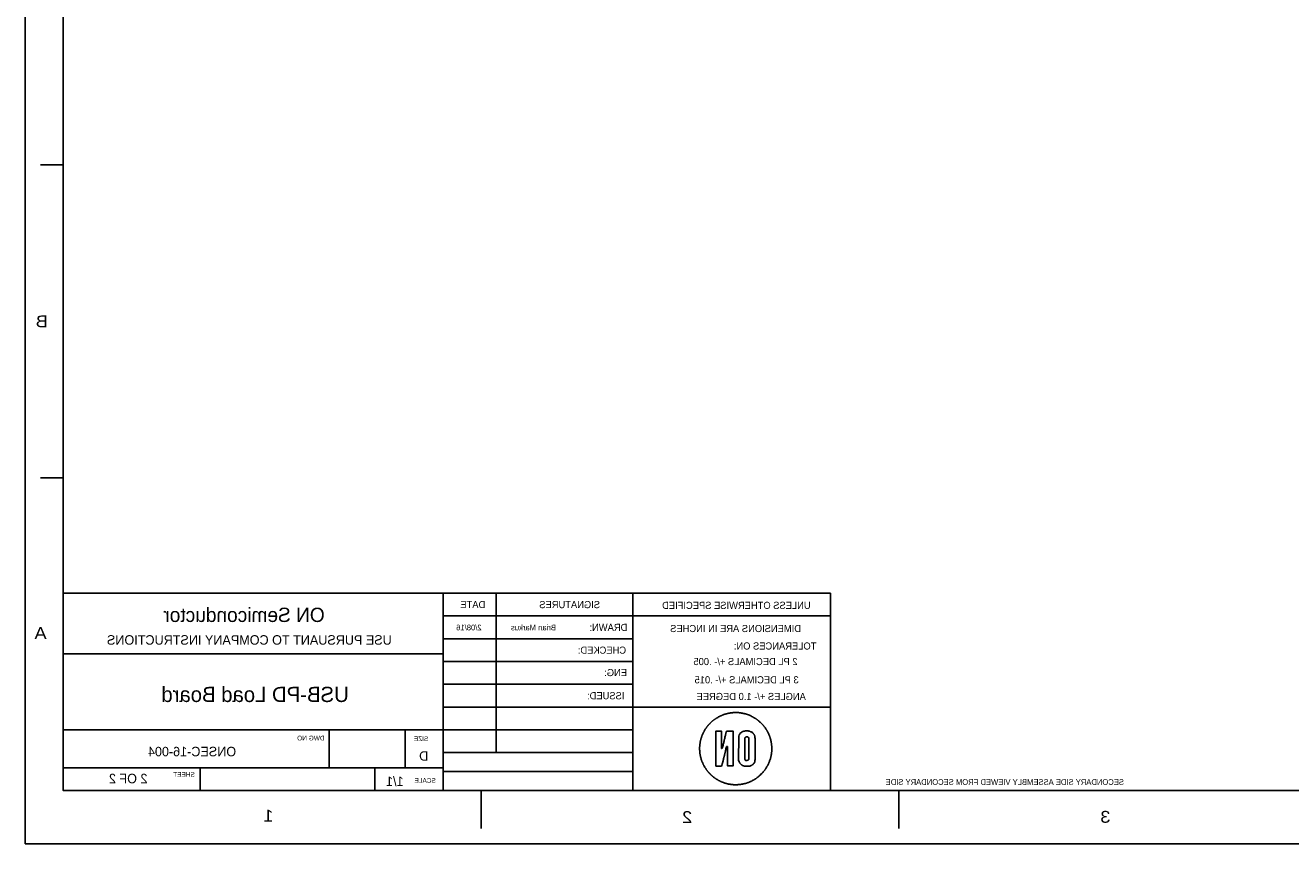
# Model space of a CAD drawing. Extents: x -8273 to 25727, y -13848 to 8152.
# Tile 1 of 3: x -8273 to 8387, y -13848 to -3070. Entities that reach past the tile are written whole.
import ezdxf
from ezdxf.enums import TextEntityAlignment as Align

# ---------------------------------------------------------------- set-up
doc = ezdxf.new("R2010")
doc.units = 0
for name, color, linetype in [('DF_OUTLINE_REVERSE', 92, 'CONTINUOUS'), ('DF_TITLE_BLOCK_REVERSE', 200, 'CONTINUOUS'), ('DF_TITLE_DATA_REVERSE', 103, 'CONTINUOUS'), ('PG_ASSEMBLY_BOTTOM', 254, 'CONTINUOUS')]:
    doc.layers.add(name, color=color, linetype=linetype)

msp = doc.modelspace()

# ---------------------------------------------------------------- linework, layer by layer
at = {"layer": 'DF_OUTLINE_REVERSE'}
for points in [[(25727, -13848), (-8273, -13848), (-8273, 8152), (25727, 8152)], [(25227, -13148), (-7773, -13148), (-7773, 7452), (25227, 7452)]]:
    msp.add_lwpolyline(points, close=True, dxfattribs=at)
for points in [[(-8073, -4908), (-7773, -4908)], [(-8073, -9028), (-7773, -9028)], [(-2273, -13148), (-2273, -13648)], [(3227, -13148), (3227, -13648)]]:
    msp.add_lwpolyline(points, dxfattribs=at)
at = {"layer": 'DF_TITLE_BLOCK_REVERSE'}
for points in [[(2327, -10548), (-7773, -10548)], [(-2773, -13148), (-2773, -10548)], [(-2073, -11948), (-2073, -10548)], [(-273, -10948), (-273, -10548)], [(2327, -13148), (2327, -10548)], [(2327, -10848), (-2773, -10848)], [(-273, -10948), (-273, -11948)], [(-2073, -11148), (-2773, -11148)], [(-273, -11148), (-2073, -11148)], [(-2773, -11348), (-7773, -11348)], [(-2073, -11448), (-2773, -11448)], [(-273, -11448), (-2073, -11448)], [(-2073, -11748), (-2773, -11748)], [(-273, -11748), (-2073, -11748)], [(-2073, -11948), (-2073, -12048)], [(-273, -11948), (-273, -12048)], [(-2773, -12048), (-2773, -12148)], [(2327, -12048), (-2773, -12048)], [(-2073, -12048), (-2073, -12648)], [(-273, -12048), (-273, -13148)], [(-2773, -12348), (-7773, -12348)], [(-4273, -12848), (-4273, -12348)], [(-3273, -12848), (-3273, -12348)], [(-273, -12348), (-2773, -12348)], [(-273, -12648), (-2773, -12648)], [(-2073, -12648), (-2023, -12648)], [(-7773, -12848), (-2773, -12848)], [(-5973, -12848), (-5973, -13148)], [(-3673, -12848), (-3673, -13148)], [(-273, -12898), (-2773, -12898)]]:
    msp.add_lwpolyline(points, dxfattribs=at)
at = {"layer": 'DF_TITLE_DATA_REVERSE'}
for points in [[(1112, -12121), (1116, -12121), (1120, -12122), (1123, -12122), (1127, -12123), (1132, -12123), (1136, -12124), (1141, -12125), (1146, -12125), (1155, -12127), (1159, -12127), (1163, -12128), (1166, -12129), (1169, -12129), (1171, -12130), (1172, -12130), (1173, -12131), (1174, -12131), (1174, -12132), (1175, -12132), (1176, -12132), (1177, -12132), (1178, -12132), (1179, -12132), (1181, -12132), (1184, -12133), (1187, -12133), (1190, -12134), (1194, -12135), (1198, -12136), (1202, -12137), (1206, -12138), (1211, -12139), (1220, -12142), (1225, -12143), (1230, -12145), (1235, -12147), (1240, -12148), (1244, -12150), (1248, -12151), (1251, -12152), (1258, -12155), (1261, -12156), (1264, -12157), (1267, -12159), (1270, -12160), (1273, -12161), (1275, -12162), (1277, -12163), (1280, -12165), (1281, -12166), (1283, -12166), (1284, -12167), (1284, -12168), (1285, -12168), (1286, -12169), (1286, -12170), (1287, -12170), (1288, -12171), (1289, -12171), (1290, -12172), (1291, -12173), (1292, -12173), (1294, -12174), (1298, -12175), (1301, -12177), (1304, -12179), (1308, -12180), (1312, -12183), (1316, -12185), (1320, -12187), (1325, -12190), (1333, -12194), (1336, -12196), (1340, -12198), (1342, -12200), (1345, -12202), (1347, -12203), (1348, -12204), (1349, -12204), (1350, -12205), (1352, -12207), (1354, -12209), (1357, -12211), (1360, -12213), (1363, -12215), (1367, -12218), (1370, -12221), (1379, -12228), (1384, -12232), (1389, -12237), (1395, -12241), (1400, -12246), (1405, -12251), (1410, -12256), (1415, -12260), (1424, -12269), (1429, -12274), (1433, -12279), (1437, -12283), (1442, -12288), (1445, -12292), (1448, -12296), (1451, -12299), (1456, -12305), (1458, -12308), (1461, -12312), (1463, -12315), (1466, -12319), (1468, -12322), (1470, -12325), (1472, -12328), (1475, -12334), (1478, -12337), (1480, -12340), (1482, -12344), (1484, -12347), (1486, -12350), (1488, -12353), (1490, -12356), (1493, -12363), (1496, -12367), (1498, -12371), (1501, -12376), (1503, -12381), (1506, -12386), (1508, -12390), (1511, -12395), (1515, -12405), (1518, -12411), (1520, -12418), (1523, -12424), (1525, -12431), (1528, -12437), (1530, -12443), (1532, -12448), (1535, -12460), (1537, -12467), (1539, -12473), (1541, -12480), (1543, -12487), (1544, -12494), (1546, -12500), (1547, -12506), (1549, -12518), (1550, -12525), (1551, -12532), (1552, -12539), (1553, -12546), (1553, -12553), (1554, -12560), (1554, -12566), (1555, -12578), (1555, -12585), (1555, -12592), (1555, -12599), (1555, -12606), (1555, -12613), (1555, -12620), (1554, -12625), (1554, -12636), (1553, -12642), (1553, -12648), (1552, -12653), (1552, -12658), (1551, -12663), (1551, -12667), (1550, -12670), (1549, -12676), (1548, -12680), (1548, -12684), (1547, -12688), (1546, -12692), (1545, -12696), (1544, -12700), (1543, -12703), (1541, -12711), (1540, -12716), (1539, -12721), (1537, -12727), (1536, -12732), (1534, -12737), (1532, -12742), (1531, -12747), (1527, -12758), (1525, -12763), (1523, -12769), (1520, -12775), (1518, -12781), (1515, -12787), (1513, -12792), (1511, -12797), (1506, -12807), (1503, -12812), (1500, -12818), (1497, -12823), (1494, -12828), (1492, -12833), (1489, -12838), (1487, -12842), (1481, -12850), (1478, -12855), (1475, -12860), (1471, -12865), (1468, -12870), (1465, -12875), (1462, -12879), (1459, -12883), (1451, -12892), (1447, -12897), (1442, -12903), (1437, -12909), (1432, -12914), (1427, -12920), (1422, -12925), (1417, -12930), (1407, -12941), (1401, -12946), (1395, -12951), (1390, -12956), (1384, -12961), (1379, -12965), (1375, -12969), (1371, -12972), (1362, -12978), (1358, -12982), (1353, -12985), (1348, -12988), (1343, -12992), (1339, -12995), (1334, -12998), (1331, -13000), (1322, -13005), (1318, -13008), (1313, -13010), (1308, -13013), (1303, -13016), (1298, -13018), (1294, -13021), (1290, -13023), (1282, -13027), (1277, -13029), (1273, -13031), (1268, -13033), (1264, -13035), (1260, -13037), (1256, -13038), (1252, -13040), (1245, -13042), (1241, -13044), (1236, -13045), (1232, -13047), (1227, -13049), (1222, -13050), (1217, -13051), (1213, -13053), (1203, -13055), (1197, -13057), (1191, -13058), (1184, -13060), (1177, -13061), (1171, -13063), (1164, -13064), (1158, -13065), (1142, -13068), (1134, -13069), (1127, -13070), (1120, -13070), (1112, -13070), (1103, -13071), (1093, -13071), (1081, -13071), (1059, -13071), (1050, -13071), (1042, -13070), (1035, -13070), (1028, -13069), (1021, -13068), (1014, -13067), (1007, -13066), (996, -13064), (990, -13063), (984, -13062), (978, -13060), (972, -13059), (967, -13058), (962, -13057), (958, -13056), (950, -13053), (945, -13052), (940, -13050), (935, -13049), (930, -13047), (926, -13046), (921, -13044), (917, -13043), (909, -13039), (904, -13038), (899, -13036), (895, -13034), (890, -13031), (885, -13030), (881, -13028), (877, -13026), (869, -13022), (864, -13020), (860, -13017), (855, -13014), (850, -13012), (845, -13009), (841, -13007), (837, -13004), (829, -12999), (824, -12996), (819, -12993), (814, -12990), (810, -12986), (805, -12983), (801, -12980), (797, -12977), (789, -12971), (785, -12968), (780, -12964), (776, -12960), (772, -12957), (768, -12954), (764, -12950), (761, -12948), (754, -12941), (750, -12938), (747, -12934), (743, -12930), (739, -12926), (735, -12922), (732, -12919), (729, -12915), (722, -12908), (719, -12904), (716, -12900), (712, -12896), (709, -12892), (706, -12888), (703, -12885), (700, -12881), (695, -12874), (692, -12869), (689, -12864), (685, -12859), (682, -12854), (678, -12848), (675, -12843), (672, -12838), (665, -12827), (662, -12821), (659, -12815), (656, -12809), (653, -12804), (650, -12798), (648, -12793), (646, -12789), (642, -12780), (640, -12775), (638, -12770), (636, -12765), (634, -12760), (633, -12755), (631, -12751), (629, -12747), (627, -12738), (625, -12733), (624, -12728), (622, -12722), (620, -12717), (619, -12711), (618, -12706), (617, -12701), (615, -12692), (614, -12687), (613, -12682), (612, -12677), (611, -12672), (610, -12668), (609, -12664), (609, -12661), (608, -12654), (608, -12649), (607, -12644), (607, -12638), (606, -12632), (606, -12626), (606, -12619), (605, -12613), (605, -12600), (605, -12593), (605, -12586), (605, -12579), (605, -12572), (606, -12566), (606, -12560), (607, -12554), (608, -12544), (608, -12538), (609, -12533), (610, -12527), (610, -12523), (611, -12518), (612, -12514), (612, -12510), (614, -12503), (615, -12499), (616, -12495), (617, -12490), (618, -12486), (619, -12482), (620, -12477), (621, -12473), (623, -12465), (625, -12461), (626, -12456), (628, -12451), (629, -12446), (630, -12442), (632, -12438), (633, -12434), (636, -12427), (638, -12422), (640, -12417), (642, -12412), (644, -12408), (646, -12403), (648, -12398), (650, -12394), (654, -12385), (657, -12380), (660, -12375), (663, -12369), (666, -12364), (669, -12359), (672, -12354), (674, -12349), (680, -12340), (683, -12336), (686, -12331), (690, -12326), (693, -12322), (696, -12317), (698, -12314), (701, -12310), (706, -12304), (709, -12300), (712, -12296), (715, -12292), (719, -12288), (722, -12284), (725, -12281), (728, -12278), (734, -12271), (738, -12267), (742, -12263), (745, -12259), (749, -12256), (753, -12252), (757, -12248), (760, -12245), (767, -12239), (771, -12235), (776, -12232), (780, -12228), (785, -12224), (789, -12221), (793, -12218), (797, -12215), (805, -12209), (809, -12206), (814, -12203), (819, -12200), (823, -12197), (827, -12194), (831, -12191), (835, -12189), (843, -12184), (847, -12182), (851, -12179), (856, -12177), (861, -12175), (865, -12172), (870, -12170), (874, -12168), (882, -12164), (887, -12162), (891, -12160), (896, -12158), (901, -12156), (906, -12154), (910, -12152), (914, -12151), (922, -12148), (927, -12146), (933, -12144), (939, -12143), (944, -12141), (950, -12139), (956, -12137), (961, -12136), (973, -12133), (979, -12132), (985, -12130), (992, -12129), (998, -12128), (1004, -12127), (1010, -12126), (1015, -12125), (1025, -12124), (1031, -12123), (1038, -12123), (1045, -12122), (1052, -12122), (1059, -12121), (1066, -12121), (1072, -12121), (1084, -12121), (1089, -12121), (1095, -12121), (1100, -12121), (1104, -12121), (1107, -12121), (1110, -12121)], [(957, -12370), (956, -12373), (955, -12374), (955, -12376), (954, -12379), (953, -12381), (953, -12384), (952, -12386), (952, -12389), (950, -12394), (950, -12397), (948, -12403), (948, -12406), (947, -12408), (947, -12410), (946, -12412), (945, -12416), (945, -12417), (944, -12419), (944, -12426), (943, -12426), (943, -12427), (942, -12427), (942, -12428), (941, -12429), (941, -12431), (942, -12431), (942, -12434), (941, -12435), (941, -12436), (940, -12436), (940, -12437), (939, -12437), (939, -12440), (940, -12441), (940, -12443), (939, -12443), (939, -12444), (938, -12445), (938, -12448), (937, -12449), (937, -12458), (936, -12460), (936, -12462), (935, -12464), (935, -12465), (934, -12466), (934, -12468), (933, -12469), (933, -12470), (932, -12472), (932, -12473), (931, -12475), (931, -12476), (930, -12478), (930, -12481), (929, -12482), (929, -12492), (928, -12493), (927, -12493), (927, -12500), (926, -12501), (926, -12502), (924, -12502), (924, -12507), (925, -12509), (925, -12511), (924, -12512), (924, -12511), (922, -12511), (922, -12523), (921, -12524), (921, -12525), (920, -12525), (920, -12532), (918, -12532), (918, -12533), (917, -12533), (917, -12535), (918, -12535), (918, -12539), (917, -12539), (917, -12540), (916, -12541), (916, -12545), (917, -12547), (917, -12548), (916, -12548), (916, -12549), (915, -12549), (915, -12550), (914, -12550), (914, -12555), (915, -12557), (915, -12559), (914, -12559), (914, -12560), (913, -12559), (911, -12559), (911, -12563), (912, -12566), (912, -12569), (911, -12570), (911, -12571), (909, -12573), (909, -12574), (908, -12575), (908, -12578), (907, -12581), (907, -12582), (906, -12584), (906, -12585), (905, -12586), (904, -12588), (903, -12589), (903, -12590), (901, -12592), (900, -12592), (899, -12593), (898, -12593), (897, -12594), (894, -12594), (892, -12586), (892, -12579), (891, -12568), (891, -12365), (819, -12365), (819, -12825), (893, -12825), (897, -12815), (899, -12809), (901, -12805), (902, -12800), (904, -12795), (905, -12789), (907, -12783), (909, -12776), (910, -12770), (914, -12757), (915, -12751), (916, -12746), (918, -12741), (919, -12736), (919, -12733), (920, -12730), (920, -12728), (921, -12725), (921, -12723), (922, -12721), (922, -12719), (923, -12717), (924, -12714), (924, -12712), (925, -12710), (926, -12706), (926, -12704), (927, -12702), (927, -12700), (928, -12698), (928, -12696), (929, -12695), (929, -12693), (931, -12691), (931, -12685), (930, -12683), (930, -12681), (931, -12681), (931, -12680), (932, -12680), (933, -12679), (933, -12673), (935, -12671), (935, -12664), (936, -12664), (936, -12663), (937, -12663), (937, -12662), (938, -12661), (938, -12660), (937, -12660), (937, -12657), (938, -12656), (938, -12655), (939, -12655), (939, -12654), (942, -12651), (942, -12650), (943, -12650), (943, -12648), (939, -12648), (939, -12645), (942, -12645), (942, -12636), (944, -12634), (944, -12626), (945, -12625), (946, -12625), (946, -12624), (947, -12624), (947, -12623), (946, -12622), (946, -12617), (947, -12617), (948, -12616), (949, -12616), (949, -12613), (948, -12612), (948, -12608), (950, -12608), (951, -12607), (951, -12604), (950, -12602), (950, -12600), (951, -12599), (951, -12598), (952, -12598), (953, -12597), (953, -12595), (952, -12595), (952, -12592), (953, -12591), (953, -12590), (954, -12589), (954, -12588), (955, -12587), (955, -12583), (956, -12582), (956, -12578), (957, -12578), (957, -12576), (958, -12576), (960, -12574), (960, -12572), (961, -12571), (961, -12569), (962, -12569), (962, -12568), (964, -12568), (965, -12567), (967, -12567), (968, -12568), (969, -12568), (970, -12569), (972, -12574), (972, -12579), (973, -12588), (973, -12823), (1045, -12823), (1045, -12365), (968, -12365), (964, -12366), (961, -12366)], [(1185, -12367), (1173, -12371), (1171, -12372), (1168, -12373), (1162, -12376), (1160, -12378), (1158, -12379), (1157, -12380), (1155, -12381), (1152, -12384), (1151, -12384), (1149, -12386), (1147, -12387), (1136, -12398), (1135, -12401), (1133, -12404), (1131, -12406), (1130, -12410), (1128, -12413), (1127, -12416), (1120, -12433), (1118, -12751), (1124, -12766), (1127, -12772), (1128, -12775), (1130, -12778), (1131, -12781), (1133, -12783), (1135, -12786), (1136, -12789), (1138, -12791), (1141, -12795), (1153, -12807), (1155, -12808), (1159, -12811), (1161, -12812), (1163, -12814), (1167, -12816), (1169, -12818), (1171, -12819), (1172, -12819), (1178, -12822), (1181, -12822), (1187, -12824), (1191, -12825), (1194, -12826), (1197, -12826), (1205, -12827), (1209, -12828), (1217, -12828), (1221, -12829), (1242, -12829), (1245, -12828), (1253, -12828), (1256, -12827), (1259, -12827), (1262, -12826), (1268, -12825), (1283, -12820), (1286, -12818), (1292, -12815), (1298, -12811), (1300, -12809), (1303, -12807), (1305, -12805), (1308, -12804), (1310, -12802), (1313, -12798), (1315, -12796), (1317, -12795), (1318, -12793), (1320, -12791), (1320, -12788), (1321, -12787), (1321, -12786), (1322, -12786), (1323, -12785), (1324, -12785), (1324, -12784), (1325, -12783), (1326, -12781), (1327, -12780), (1327, -12778), (1328, -12777), (1330, -12773), (1330, -12772), (1331, -12771), (1331, -12769), (1332, -12768), (1332, -12765), (1333, -12765), (1333, -12764), (1334, -12763), (1334, -12753), (1335, -12740), (1335, -12658), (1336, -12631), (1336, -12603), (1335, -12526), (1335, -12462), (1334, -12450), (1334, -12442), (1333, -12436), (1332, -12432), (1330, -12427), (1329, -12425), (1327, -12419), (1326, -12417), (1325, -12414), (1324, -12412), (1322, -12410), (1319, -12406), (1317, -12404), (1315, -12401), (1313, -12399), (1311, -12396), (1309, -12394), (1307, -12391), (1305, -12389), (1301, -12386), (1295, -12380), (1294, -12378), (1294, -12376), (1293, -12376), (1293, -12377), (1289, -12377), (1288, -12376), (1286, -12376), (1282, -12374), (1280, -12374), (1277, -12373), (1272, -12371), (1270, -12370), (1264, -12368), (1262, -12367), (1259, -12367), (1257, -12366), (1256, -12366), (1252, -12365), (1251, -12365), (1250, -12364), (1249, -12364), (1248, -12363), (1247, -12363), (1247, -12362), (1245, -12361), (1223, -12361), (1214, -12362), (1209, -12362), (1204, -12363), (1200, -12364), (1196, -12364), (1188, -12366)], [(1237, -12440), (1239, -12441), (1240, -12442), (1242, -12443), (1243, -12444), (1244, -12445), (1245, -12447), (1247, -12448), (1248, -12449), (1254, -12457), (1254, -12598), (1254, -12738), (1248, -12744), (1245, -12747), (1244, -12748), (1242, -12749), (1240, -12749), (1238, -12750), (1235, -12750), (1232, -12751), (1229, -12751), (1224, -12752), (1221, -12752), (1219, -12752), (1217, -12752), (1215, -12752), (1214, -12752), (1212, -12751), (1211, -12751), (1210, -12750), (1209, -12749), (1208, -12748), (1207, -12747), (1206, -12746), (1205, -12744), (1204, -12743), (1203, -12742), (1201, -12736), (1200, -12731), (1200, -12722), (1199, -12710), (1199, -12692), (1199, -12667), (1199, -12636), (1199, -12596), (1199, -12528), (1199, -12504), (1199, -12486), (1200, -12473), (1200, -12464), (1201, -12458), (1201, -12455), (1202, -12453), (1204, -12451), (1205, -12450), (1206, -12449), (1207, -12448), (1209, -12447), (1210, -12446), (1211, -12445), (1213, -12444), (1216, -12442), (1217, -12441), (1219, -12441), (1220, -12440), (1222, -12439), (1224, -12439), (1225, -12439), (1226, -12439), (1229, -12439), (1230, -12439), (1231, -12439), (1233, -12440), (1234, -12440), (1235, -12440), (1236, -12440)]]:
    msp.add_lwpolyline(points, close=True, dxfattribs=at)

# ---------------------------------------------------------------- texts
at = {"layer": 'DF_OUTLINE_REVERSE', "text_generation_flag": 2, "width": 1.147436}
for s, p in [('B', (-8057, -7047)), ('A', (-8072, -11152)), ('1', (-5073, -13557)), ('2', (442, -13575)), ('3', (5947, -13572))]:
    msp.add_text(s, height=156, dxfattribs=at).set_placement(p, align=Align.CENTER)
at = {"layer": 'DF_TITLE_BLOCK_REVERSE', "text_generation_flag": 2, "width": 0.978723}
for s, p in [('DATE', (-2381, -10746)), ('SIGNATURES', (-1106, -10746)), ('UNLESS OTHERWISE SPECIFIED', (1089, -10756)), ('DRAWN:', (-596, -11046)), ('CHECKED:', (-681, -11346)), ('ENG:', (-501, -11641)), ('ISSUED:', (-631, -11946))]:
    msp.add_text(s, height=94, dxfattribs=at).set_placement(p, align=Align.CENTER)
at = {"layer": 'DF_TITLE_BLOCK_REVERSE', "text_generation_flag": 2}
for s, p in [('DWG NO', (-4513, -12488)), ('SIZE', (-3063, -12496)), ('SHEET', (-6183, -12966)), ('SCALE', (-3008, -13046))]:
    msp.add_text(s, height=62, dxfattribs=at).set_placement(p, align=Align.CENTER)
at = {"layer": 'DF_TITLE_DATA_REVERSE', "text_generation_flag": 2}
for s, height, p in [('ON Semiconductor', 188, (-5393, -10928)), ('2/08/16', 75, (-2433, -11038)), ('Brian Markus', 75, (-1583, -11038)), ('USB-PD Load Board', 200, (-5248, -11982))]:
    msp.add_text(s, height=height, dxfattribs=at).set_placement(p, align=Align.CENTER)
for s, height, width, p in [('DIMENSIONS ARE IN INCHES', 94, 0.978723, (1079, -11061)), ('USE PURSUANT TO COMPANY INSTRUCTIONS', 125, 0.992, (-5323, -11227)), ('TOLERANCES ON:', 94, 0.978723, (1599, -11291)), ('2 PL DECIMALS +/- .005', 94, 0.978723, (1209, -11496)), ('3 PL DECIMALS +/- .015', 94, 0.978723, (1224, -11736)), ('ANGLES +/- 1.0 DEGREE', 94, 0.978723, (1284, -11956)), ('ONSEC-16-004', 125, 0.992, (-6078, -12697)), ('D', 125, 0.992, (-3028, -12755)), ('2 OF 2', 125, 0.992, (-6918, -13052)), ('1/1', 125, 0.992, (-3408, -13090))]:
    msp.add_text(s, height=height, dxfattribs=dict(at, width=width)).set_placement(p, align=Align.CENTER)
at = {"layer": 'PG_ASSEMBLY_BOTTOM', "text_generation_flag": 2}
msp.add_text('SECONDARY SIDE ASSEMBLY VIEWED FROM SECONDARY SIDE', height=75, dxfattribs=at).set_placement((6192, -13073))

doc.saveas('drawing.dxf')
